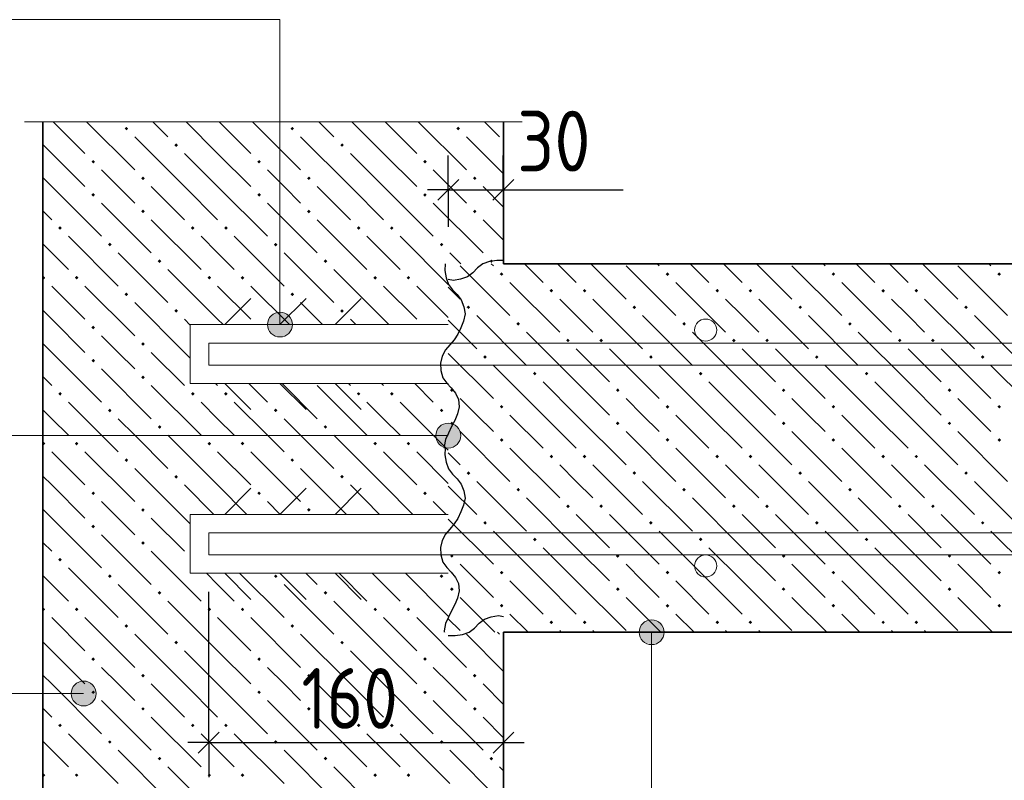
# Model space of a CAD drawing. Header units: millimetres. Extents: x 0 to 21000, y 0 to 14850.
# Tile 3 of 17: x 4376 to 6157, y 2958 to 4335. Entities that reach past the tile are written whole.
import ezdxf

# ---------------------------------------------------------------- set-up
doc = ezdxf.new("R2010")
doc.units = ezdxf.units.MM
for name, color, linetype, lineweight in [('Standard', 7, 'Continuous', 25), ('Лестница', 7, 'Continuous', 25), ('Позиционная метка линия выноска', 7, 'Continuous', 13), ('Примечания', 7, 'Continuous', 13), ('Текст_ общее', 7, 'Continuous', 25)]:
    doc.layers.add(name, color=color, linetype=linetype, lineweight=lineweight)
doc.layers.add('ЖБ Лестница', color=7, linetype='Continuous', lineweight=25, true_color=0xe0e0ff)
doc.layers.add('ЖБ Стена верхний уровень', color=7, linetype='Continuous', lineweight=25, true_color=0x006e00)
doc.layers.add('Размерная выноска', color=7, linetype='Continuous')
doc.styles.add('ISOCPEUR', font='txt')

msp = doc.modelspace()

# ---------------------------------------------------------------- hatches: boundary and pattern name
at = {"layer": 'ЖБ Лестница', "linetype": 'Continuous', "lineweight": 18, "transparency": 33554687}
for points in [[(5244.7, 3874.2), (5248, 3877.5), (5251.2, 3874.2), (5248, 3871)], [(5544.7, 3874.2), (5548, 3877.5), (5551.2, 3874.2), (5548, 3871)], [(5844.7, 3874.2), (5848, 3877.5), (5851.2, 3874.2), (5848, 3871)], [(6144.7, 3874.2), (6148, 3877.5), (6151.2, 3874.2), (6148, 3871)], [(5334.7, 3844.2), (5338, 3847.5), (5341.2, 3844.2), (5338, 3841)], [(5394.7, 3844.2), (5398, 3847.5), (5401.2, 3844.2), (5398, 3841)], [(5634.7, 3844.2), (5638, 3847.5), (5641.2, 3844.2), (5638, 3841)], [(5694.7, 3844.2), (5698, 3847.5), (5701.2, 3844.2), (5698, 3841)], [(5934.7, 3844.2), (5938, 3847.5), (5941.2, 3844.2), (5938, 3841)], [(5994.7, 3844.2), (5998, 3847.5), (6001.2, 3844.2), (5998, 3841)], [(5184.7, 3814.2), (5188, 3817.5), (5191.2, 3814.2), (5188, 3811)], [(5484.7, 3814.2), (5488, 3817.5), (5491.2, 3814.2), (5488, 3811)], [(5784.7, 3814.2), (5788, 3817.5), (5791.2, 3814.2), (5788, 3811)], [(6084.7, 3814.2), (6088, 3817.5), (6091.2, 3814.2), (6088, 3811)], [(5274.7, 3784.2), (5278, 3787.5), (5281.2, 3784.2), (5278, 3781)], [(5574.7, 3784.2), (5578, 3787.5), (5581.2, 3784.2), (5578, 3781)], [(5874.7, 3784.2), (5878, 3787.5), (5881.2, 3784.2), (5878, 3781)], [(5364.7, 3754.2), (5368, 3757.5), (5371.2, 3754.2), (5368, 3751)], [(5424.7, 3754.2), (5428, 3757.5), (5431.2, 3754.2), (5428, 3751)], [(5664.7, 3754.2), (5668, 3757.5), (5671.2, 3754.2), (5668, 3751)], [(5724.7, 3754.2), (5728, 3757.5), (5731.2, 3754.2), (5728, 3751)], [(5964.7, 3754.2), (5968, 3757.5), (5971.2, 3754.2), (5968, 3751)], [(6024.7, 3754.2), (6028, 3757.5), (6031.2, 3754.2), (6028, 3751)], [(5214.7, 3724.2), (5218, 3727.5), (5221.2, 3724.2), (5218, 3721)], [(5514.7, 3724.2), (5518, 3727.5), (5521.2, 3724.2), (5518, 3721)], [(5814.7, 3724.2), (5818, 3727.5), (5821.2, 3724.2), (5818, 3721)], [(6114.7, 3724.2), (6118, 3727.5), (6121.2, 3724.2), (6118, 3721)], [(5304.7, 3694.2), (5308, 3697.5), (5311.2, 3694.2), (5308, 3691)], [(5604.7, 3694.2), (5608, 3697.5), (5611.2, 3694.2), (5608, 3691)], [(5904.7, 3694.2), (5908, 3697.5), (5911.2, 3694.2), (5908, 3691)], [(5154.7, 3664.2), (5158, 3667.5), (5161.2, 3664.2), (5158, 3661)], [(5454.7, 3664.2), (5458, 3667.5), (5461.2, 3664.2), (5458, 3661)], [(5754.7, 3664.2), (5758, 3667.5), (5761.2, 3664.2), (5758, 3661)], [(6054.7, 3664.2), (6058, 3667.5), (6061.2, 3664.2), (6058, 3661)], [(5244.7, 3634.2), (5248, 3637.5), (5251.2, 3634.2), (5248, 3631)], [(5544.7, 3634.2), (5548, 3637.5), (5551.2, 3634.2), (5548, 3631)], [(5844.7, 3634.2), (5848, 3637.5), (5851.2, 3634.2), (5848, 3631)], [(6144.7, 3634.2), (6148, 3637.5), (6151.2, 3634.2), (6148, 3631)], [(5154.7, 3604.2), (5158, 3607.5), (5161.2, 3604.2), (5158, 3601)], [(5454.7, 3604.2), (5458, 3607.5), (5461.2, 3604.2), (5458, 3601)], [(5754.7, 3604.2), (5758, 3607.5), (5761.2, 3604.2), (5758, 3601)], [(6054.7, 3604.2), (6058, 3607.5), (6061.2, 3604.2), (6058, 3601)], [(5244.7, 3574.2), (5248, 3577.5), (5251.2, 3574.2), (5248, 3571)], [(5544.7, 3574.2), (5548, 3577.5), (5551.2, 3574.2), (5548, 3571)], [(5844.7, 3574.2), (5848, 3577.5), (5851.2, 3574.2), (5848, 3571)], [(6144.7, 3574.2), (6148, 3577.5), (6151.2, 3574.2), (6148, 3571)], [(5334.7, 3544.2), (5338, 3547.5), (5341.2, 3544.2), (5338, 3541)], [(5394.7, 3544.2), (5398, 3547.5), (5401.2, 3544.2), (5398, 3541)], [(5634.7, 3544.2), (5638, 3547.5), (5641.2, 3544.2), (5638, 3541)], [(5694.7, 3544.2), (5698, 3547.5), (5701.2, 3544.2), (5698, 3541)], [(5934.7, 3544.2), (5938, 3547.5), (5941.2, 3544.2), (5938, 3541)], [(5994.7, 3544.2), (5998, 3547.5), (6001.2, 3544.2), (5998, 3541)], [(5184.7, 3514.2), (5188, 3517.5), (5191.2, 3514.2), (5188, 3511)], [(5484.7, 3514.2), (5488, 3517.5), (5491.2, 3514.2), (5488, 3511)], [(5784.7, 3514.2), (5788, 3517.5), (5791.2, 3514.2), (5788, 3511)], [(6084.7, 3514.2), (6088, 3517.5), (6091.2, 3514.2), (6088, 3511)], [(5274.7, 3484.2), (5278, 3487.5), (5281.2, 3484.2), (5278, 3481)], [(5574.7, 3484.2), (5578, 3487.5), (5581.2, 3484.2), (5578, 3481)], [(5874.7, 3484.2), (5878, 3487.5), (5881.2, 3484.2), (5878, 3481)], [(5364.7, 3454.2), (5368, 3457.5), (5371.2, 3454.2), (5368, 3451)], [(5424.7, 3454.2), (5428, 3457.5), (5431.2, 3454.2), (5428, 3451)], [(5664.7, 3454.2), (5668, 3457.5), (5671.2, 3454.2), (5668, 3451)], [(5724.7, 3454.2), (5728, 3457.5), (5731.2, 3454.2), (5728, 3451)], [(5964.7, 3454.2), (5968, 3457.5), (5971.2, 3454.2), (5968, 3451)], [(6024.7, 3454.2), (6028, 3457.5), (6031.2, 3454.2), (6028, 3451)], [(5214.7, 3424.2), (5218, 3427.5), (5221.2, 3424.2), (5218, 3421)], [(5514.7, 3424.2), (5518, 3427.5), (5521.2, 3424.2), (5518, 3421)], [(5814.7, 3424.2), (5818, 3427.5), (5821.2, 3424.2), (5818, 3421)], [(6114.7, 3424.2), (6118, 3427.5), (6121.2, 3424.2), (6118, 3421)], [(5304.7, 3394.2), (5308, 3397.5), (5311.2, 3394.2), (5308, 3391)], [(5604.7, 3394.2), (5608, 3397.5), (5611.2, 3394.2), (5608, 3391)], [(5904.7, 3394.2), (5908, 3397.5), (5911.2, 3394.2), (5908, 3391)], [(5154.7, 3364.2), (5158, 3367.5), (5161.2, 3364.2), (5158, 3361)], [(5454.7, 3364.2), (5458, 3367.5), (5461.2, 3364.2), (5458, 3361)], [(5754.7, 3364.2), (5758, 3367.5), (5761.2, 3364.2), (5758, 3361)], [(6054.7, 3364.2), (6058, 3367.5), (6061.2, 3364.2), (6058, 3361)], [(5244.7, 3334.2), (5248, 3337.5), (5251.2, 3334.2), (5248, 3331)], [(5544.7, 3334.2), (5548, 3337.5), (5551.2, 3334.2), (5548, 3331)], [(5844.7, 3334.2), (5848, 3337.5), (5851.2, 3334.2), (5848, 3331)], [(6144.7, 3334.2), (6148, 3337.5), (6151.2, 3334.2), (6148, 3331)], [(5154.7, 3304.2), (5158, 3307.5), (5161.2, 3304.2), (5158, 3301)], [(5454.7, 3304.2), (5458, 3307.5), (5461.2, 3304.2), (5458, 3301)], [(5754.7, 3304.2), (5758, 3307.5), (5761.2, 3304.2), (5758, 3301)], [(6054.7, 3304.2), (6058, 3307.5), (6061.2, 3304.2), (6058, 3301)], [(5244.7, 3274.2), (5248, 3277.5), (5251.2, 3274.2), (5248, 3271)], [(5544.7, 3274.2), (5548, 3277.5), (5551.2, 3274.2), (5548, 3271)], [(5844.7, 3274.2), (5848, 3277.5), (5851.2, 3274.2), (5848, 3271)], [(6144.7, 3274.2), (6148, 3277.5), (6151.2, 3274.2), (6148, 3271)], [(5334.7, 3244.2), (5338, 3247.5), (5341.2, 3244.2), (5338, 3241)], [(5394.7, 3244.2), (5398, 3247.5), (5401.2, 3244.2), (5398, 3241)], [(5634.7, 3244.2), (5638, 3247.5), (5641.2, 3244.2), (5638, 3241)], [(5694.7, 3244.2), (5698, 3247.5), (5701.2, 3244.2), (5698, 3241)], [(5934.7, 3244.2), (5938, 3247.5), (5941.2, 3244.2), (5938, 3241)], [(5994.7, 3244.2), (5998, 3247.5), (6001.2, 3244.2), (5998, 3241)]]:
    msp.add_hatch(color=7, dxfattribs=at).paths.add_polyline_path(points, flags=16)
at = {"layer": 'ЖБ Стена верхний уровень', "linetype": 'Continuous', "lineweight": 18, "transparency": 33554687}
for points in [[(4566.1, 4137.7), (4569.4, 4140.9), (4572.6, 4137.7), (4569.4, 4134.4)], [(4866.1, 4137.7), (4869.4, 4140.9), (4872.6, 4137.7), (4869.4, 4134.4)], [(5166.1, 4137.7), (5169.4, 4140.9), (5172.6, 4137.7), (5169.4, 4134.4)], [(4656.1, 4107.7), (4659.4, 4110.9), (4662.6, 4107.7), (4659.4, 4104.4)], [(4956.1, 4107.7), (4959.4, 4110.9), (4962.6, 4107.7), (4959.4, 4104.4)], [(4506.1, 4077.7), (4509.4, 4080.9), (4512.6, 4077.7), (4509.4, 4074.4)], [(4806.1, 4077.7), (4809.4, 4080.9), (4812.6, 4077.7), (4809.4, 4074.4)], [(5106.1, 4077.7), (5109.4, 4080.9), (5112.6, 4077.7), (5109.4, 4074.4)], [(4596.1, 4047.7), (4599.4, 4050.9), (4602.6, 4047.7), (4599.4, 4044.4)], [(4896.1, 4047.7), (4899.4, 4050.9), (4902.6, 4047.7), (4899.4, 4044.4)], [(5196.1, 4047.7), (5199.4, 4050.9), (5202.6, 4047.7), (5199.4, 4044.4)], [(4506.1, 4017.7), (4509.4, 4020.9), (4512.6, 4017.7), (4509.4, 4014.4)], [(4806.1, 4017.7), (4809.4, 4020.9), (4812.6, 4017.7), (4809.4, 4014.4)], [(5106.1, 4017.7), (5109.4, 4020.9), (5112.6, 4017.7), (5109.4, 4014.4)], [(4596.1, 3987.7), (4599.4, 3990.9), (4602.6, 3987.7), (4599.4, 3984.4)], [(4896.1, 3987.7), (4899.4, 3990.9), (4902.6, 3987.7), (4899.4, 3984.4)], [(5196.1, 3987.7), (5199.4, 3990.9), (5202.6, 3987.7), (5199.4, 3984.4)], [(4446.1, 3957.7), (4449.4, 3960.9), (4452.6, 3957.7), (4449.4, 3954.4)], [(4686.1, 3957.7), (4689.4, 3960.9), (4692.6, 3957.7), (4689.4, 3954.4)], [(4746.1, 3957.7), (4749.4, 3960.9), (4752.6, 3957.7), (4749.4, 3954.4)], [(4986.1, 3957.7), (4989.4, 3960.9), (4992.6, 3957.7), (4989.4, 3954.4)], [(5046.1, 3957.7), (5049.4, 3960.9), (5052.6, 3957.7), (5049.4, 3954.4)], [(4536.1, 3927.7), (4539.4, 3930.9), (4542.6, 3927.7), (4539.4, 3924.4)], [(4836.1, 3927.7), (4839.4, 3930.9), (4842.6, 3927.7), (4839.4, 3924.4)], [(5136.1, 3927.7), (5139.4, 3930.9), (5142.6, 3927.7), (5139.4, 3924.4)], [(4626.1, 3897.7), (4629.4, 3900.9), (4632.6, 3897.7), (4629.4, 3894.4)], [(4926.1, 3897.7), (4929.4, 3900.9), (4932.6, 3897.7), (4929.4, 3894.4)], [(5226.1, 3897.7), (5229.4, 3900.9), (5232.6, 3897.7), (5229.4, 3894.4)], [(4418.2, 3869.8), (4419.4, 3870.9), (4422.6, 3867.7), (4419.4, 3864.4), (4418.2, 3865.6)], [(4476.1, 3867.7), (4479.4, 3870.9), (4482.6, 3867.7), (4479.4, 3864.4)], [(4716.1, 3867.7), (4719.4, 3870.9), (4722.6, 3867.7), (4719.4, 3864.4)], [(4776.1, 3867.7), (4779.4, 3870.9), (4782.6, 3867.7), (4779.4, 3864.4)], [(5016.1, 3867.7), (5019.4, 3870.9), (5022.6, 3867.7), (5019.4, 3864.4)], [(5076.1, 3867.7), (5079.4, 3870.9), (5082.6, 3867.7), (5079.4, 3864.4)], [(4566.1, 3837.7), (4569.4, 3840.9), (4572.6, 3837.7), (4569.4, 3834.4)], [(4866.1, 3837.7), (4869.4, 3840.9), (4872.6, 3837.7), (4869.4, 3834.4)], [(4656.1, 3807.7), (4659.4, 3810.9), (4662.6, 3807.7), (4659.4, 3804.4)], [(4956.1, 3807.7), (4959.4, 3810.9), (4962.6, 3807.7), (4959.4, 3804.4)], [(4506.1, 3777.7), (4509.4, 3780.9), (4512.6, 3777.7), (4509.4, 3774.4)], [(4596.1, 3747.7), (4599.4, 3750.9), (4602.6, 3747.7), (4599.4, 3744.4)], [(4506.1, 3717.7), (4509.4, 3720.9), (4512.6, 3717.7), (4509.4, 3714.4)], [(4596.1, 3687.7), (4599.4, 3690.9), (4602.6, 3687.7), (4599.4, 3684.4)], [(4446.1, 3657.7), (4449.4, 3660.9), (4452.6, 3657.7), (4449.4, 3654.4)], [(4686.1, 3657.7), (4689.4, 3660.9), (4692.6, 3657.7), (4689.4, 3654.4)], [(4746.1, 3657.7), (4749.4, 3660.9), (4752.6, 3657.7), (4749.4, 3654.4)], [(4986.1, 3657.7), (4989.4, 3660.9), (4992.6, 3657.7), (4989.4, 3654.4)], [(5046.1, 3657.7), (5049.4, 3660.9), (5052.6, 3657.7), (5049.4, 3654.4)], [(4536.1, 3627.7), (4539.4, 3630.9), (4542.6, 3627.7), (4539.4, 3624.4)], [(4836.1, 3627.7), (4839.4, 3630.9), (4842.6, 3627.7), (4839.4, 3624.4)], [(5136.1, 3627.7), (5139.4, 3630.9), (5142.6, 3627.7), (5139.4, 3624.4)], [(4626.1, 3597.7), (4629.4, 3600.9), (4632.6, 3597.7), (4629.4, 3594.4)], [(4926.1, 3597.7), (4929.4, 3600.9), (4932.6, 3597.7), (4929.4, 3594.4)], [(4418.2, 3569.8), (4419.4, 3570.9), (4422.6, 3567.7), (4419.4, 3564.4), (4418.2, 3565.6)], [(4476.1, 3567.7), (4479.4, 3570.9), (4482.6, 3567.7), (4479.4, 3564.4)], [(4716.1, 3567.7), (4719.4, 3570.9), (4722.6, 3567.7), (4719.4, 3564.4)], [(4776.1, 3567.7), (4779.4, 3570.9), (4782.6, 3567.7), (4779.4, 3564.4)], [(5016.1, 3567.7), (5019.4, 3570.9), (5022.6, 3567.7), (5019.4, 3564.4)], [(5076.1, 3567.7), (5079.4, 3570.9), (5082.6, 3567.7), (5079.4, 3564.4)], [(4566.1, 3537.7), (4569.4, 3540.9), (4572.6, 3537.7), (4569.4, 3534.4)], [(4866.1, 3537.7), (4869.4, 3540.9), (4872.6, 3537.7), (4869.4, 3534.4)], [(4656.1, 3507.7), (4659.4, 3510.9), (4662.6, 3507.7), (4659.4, 3504.4)], [(4956.1, 3507.7), (4959.4, 3510.9), (4962.6, 3507.7), (4959.4, 3504.4)], [(4506.1, 3477.7), (4509.4, 3480.9), (4512.6, 3477.7), (4509.4, 3474.4)], [(4806.1, 3477.7), (4809.4, 3480.9), (4812.6, 3477.7), (4809.4, 3474.4)], [(5106.1, 3477.7), (5109.4, 3480.9), (5112.6, 3477.7), (5109.4, 3474.4)], [(4596.1, 3447.7), (4599.4, 3450.9), (4602.6, 3447.7), (4599.4, 3444.4)], [(4896.1, 3447.7), (4899.4, 3450.9), (4902.6, 3447.7), (4899.4, 3444.4)], [(4506.1, 3417.7), (4509.4, 3420.9), (4512.6, 3417.7), (4509.4, 3414.4)], [(4596.1, 3387.7), (4599.4, 3390.9), (4602.6, 3387.7), (4599.4, 3384.4)], [(4446.1, 3357.7), (4449.4, 3360.9), (4452.6, 3357.7), (4449.4, 3354.4)], [(4536.1, 3327.7), (4539.4, 3330.9), (4542.6, 3327.7), (4539.4, 3324.4)], [(4836.1, 3327.7), (4839.4, 3330.9), (4842.6, 3327.7), (4839.4, 3324.4)], [(5136.1, 3327.7), (5139.4, 3330.9), (5142.6, 3327.7), (5139.4, 3324.4)], [(4626.1, 3297.7), (4629.4, 3300.9), (4632.6, 3297.7), (4629.4, 3294.4)], [(4926.1, 3297.7), (4929.4, 3300.9), (4932.6, 3297.7), (4929.4, 3294.4)], [(4418.2, 3269.8), (4419.4, 3270.9), (4422.6, 3267.7), (4419.4, 3264.4), (4418.2, 3265.6)], [(4476.1, 3267.7), (4479.4, 3270.9), (4482.6, 3267.7), (4479.4, 3264.4)], [(4716.1, 3267.7), (4719.4, 3270.9), (4722.6, 3267.7), (4719.4, 3264.4)], [(4776.1, 3267.7), (4779.4, 3270.9), (4782.6, 3267.7), (4779.4, 3264.4)], [(5016.1, 3267.7), (5019.4, 3270.9), (5022.6, 3267.7), (5019.4, 3264.4)], [(5076.1, 3267.7), (5079.4, 3270.9), (5082.6, 3267.7), (5079.4, 3264.4)], [(4566.1, 3237.7), (4569.4, 3240.9), (4572.6, 3237.7), (4569.4, 3234.4)], [(4866.1, 3237.7), (4869.4, 3240.9), (4872.6, 3237.7), (4869.4, 3234.4)], [(4656.1, 3207.7), (4659.4, 3210.9), (4662.6, 3207.7), (4659.4, 3204.4)], [(4956.1, 3207.7), (4959.4, 3210.9), (4962.6, 3207.7), (4959.4, 3204.4)], [(4506.1, 3177.7), (4509.4, 3180.9), (4512.6, 3177.7), (4509.4, 3174.4)], [(4806.1, 3177.7), (4809.4, 3180.9), (4812.6, 3177.7), (4809.4, 3174.4)], [(5106.1, 3177.7), (5109.4, 3180.9), (5112.6, 3177.7), (5109.4, 3174.4)], [(4596.1, 3147.7), (4599.4, 3150.9), (4602.6, 3147.7), (4599.4, 3144.4)], [(4896.1, 3147.7), (4899.4, 3150.9), (4902.6, 3147.7), (4899.4, 3144.4)], [(5196.1, 3147.7), (5199.4, 3150.9), (5202.6, 3147.7), (5199.4, 3144.4)], [(4506.1, 3117.7), (4509.4, 3120.9), (4512.6, 3117.7), (4509.4, 3114.4)], [(4806.1, 3117.7), (4809.4, 3120.9), (4812.6, 3117.7), (4809.4, 3114.4)], [(5106.1, 3117.7), (5109.4, 3120.9), (5112.6, 3117.7), (5109.4, 3114.4)], [(4596.1, 3087.7), (4599.4, 3090.9), (4602.6, 3087.7), (4599.4, 3084.4)], [(4896.1, 3087.7), (4899.4, 3090.9), (4902.6, 3087.7), (4899.4, 3084.4)], [(5196.1, 3087.7), (5199.4, 3090.9), (5202.6, 3087.7), (5199.4, 3084.4)], [(4446.1, 3057.7), (4449.4, 3060.9), (4452.6, 3057.7), (4449.4, 3054.4)], [(4686.1, 3057.7), (4689.4, 3060.9), (4692.6, 3057.7), (4689.4, 3054.4)], [(4746.1, 3057.7), (4749.4, 3060.9), (4752.6, 3057.7), (4749.4, 3054.4)], [(4986.1, 3057.7), (4989.4, 3060.9), (4992.6, 3057.7), (4989.4, 3054.4)], [(5046.1, 3057.7), (5049.4, 3060.9), (5052.6, 3057.7), (5049.4, 3054.4)], [(4536.1, 3027.7), (4539.4, 3030.9), (4542.6, 3027.7), (4539.4, 3024.4)], [(4836.1, 3027.7), (4839.4, 3030.9), (4842.6, 3027.7), (4839.4, 3024.4)], [(5136.1, 3027.7), (5139.4, 3030.9), (5142.6, 3027.7), (5139.4, 3024.4)], [(4626.1, 2997.7), (4629.4, 3000.9), (4632.6, 2997.7), (4629.4, 2994.4)], [(4926.1, 2997.7), (4929.4, 3000.9), (4932.6, 2997.7), (4929.4, 2994.4)], [(5226.1, 2997.7), (5229.4, 3000.9), (5232.6, 2997.7), (5229.4, 2994.4)], [(4418.2, 2969.8), (4419.4, 2970.9), (4422.6, 2967.7), (4419.4, 2964.4), (4418.2, 2965.6)], [(4476.1, 2967.7), (4479.4, 2970.9), (4482.6, 2967.7), (4479.4, 2964.4)], [(4716.1, 2967.7), (4719.4, 2970.9), (4722.6, 2967.7), (4719.4, 2964.4)], [(4776.1, 2967.7), (4779.4, 2970.9), (4782.6, 2967.7), (4779.4, 2964.4)], [(5016.1, 2967.7), (5019.4, 2970.9), (5022.6, 2967.7), (5019.4, 2964.4)], [(5076.1, 2967.7), (5079.4, 2970.9), (5082.6, 2967.7), (5079.4, 2964.4)]]:
    msp.add_hatch(color=7, dxfattribs=at).paths.add_polyline_path(points, flags=16)
at = {"layer": 'Позиционная метка линия выноска', "linetype": 'Continuous', "lineweight": 13, "transparency": 33554687}
for points in [[(5132.2, 3593.3), (5140.3, 3562.7), (5140.3, 3601.4)], [(5140.3, 3601.4), (5151.5, 3559.6), (5151.5, 3604.6)], [(5140.3, 3601.4), (5140.3, 3562.7), (5151.5, 3559.6)], [(5151.5, 3604.6), (5151.5, 3559.6), (5162.8, 3562.7)], [(5151.5, 3604.6), (5162.8, 3562.7), (5162.8, 3601.4)], [(5162.8, 3601.4), (5162.8, 3562.7), (5170.9, 3570.8)], [(5162.8, 3601.4), (5170.9, 3570.8), (5170.9, 3593.3)], [(5132.2, 3570.8), (5132.2, 3593.3), (5129, 3582.1)], [(5132.2, 3593.3), (5132.2, 3570.8), (5140.3, 3562.7)], [(5170.9, 3593.3), (5170.9, 3570.8), (5174, 3582.1)], [(4472.6, 3126.7), (4480.7, 3096.1), (4480.7, 3134.8)], [(4480.7, 3134.8), (4492, 3092.9), (4492, 3137.9)], [(4480.7, 3134.8), (4480.7, 3096.1), (4492, 3092.9)], [(4492, 3137.9), (4492, 3092.9), (4503.2, 3096.1)], [(4492, 3137.9), (4503.2, 3096.1), (4503.2, 3134.8)], [(4503.2, 3134.8), (4503.2, 3096.1), (4511.3, 3104.2)], [(4503.2, 3134.8), (4511.3, 3104.2), (4511.3, 3126.7)], [(4472.6, 3104.2), (4472.6, 3126.7), (4469.5, 3115.4)], [(4472.6, 3126.7), (4472.6, 3104.2), (4480.7, 3096.1)], [(4511.3, 3126.7), (4511.3, 3104.2), (4514.5, 3115.4)]]:
    msp.add_hatch(color=7, dxfattribs=at).paths.add_polyline_path(points)
at = {"layer": 'Текст_ общее', "linetype": 'Continuous', "lineweight": 13, "transparency": 33554687}
for points in [[(4824.6, 3783), (4869.6, 3783), (4866.4, 3794.2)], [(4824.6, 3783), (4866.4, 3794.2), (4827.7, 3794.2)], [(4827.7, 3794.2), (4866.4, 3794.2), (4858.3, 3802.3)], [(4827.7, 3794.2), (4858.3, 3802.3), (4835.8, 3802.3)], [(4835.8, 3802.3), (4858.3, 3802.3), (4847.1, 3805.5)], [(4827.7, 3771.7), (4869.6, 3783), (4824.6, 3783)], [(4827.7, 3771.7), (4866.4, 3771.7), (4869.6, 3783)], [(4835.8, 3763.6), (4866.4, 3771.7), (4827.7, 3771.7)], [(4835.8, 3763.6), (4858.3, 3763.6), (4866.4, 3771.7)], [(4858.3, 3763.6), (4835.8, 3763.6), (4847.1, 3760.5)], [(5530.5, 3245.6), (5508, 3245.6), (5499.9, 3237.5)], [(5530.5, 3245.6), (5499.9, 3237.5), (5538.6, 3237.5)], [(5508, 3245.6), (5530.5, 3245.6), (5519.2, 3248.8)], [(5538.6, 3237.5), (5499.9, 3237.5), (5496.7, 3226.3)], [(5538.6, 3237.5), (5496.7, 3226.3), (5541.7, 3226.3)], [(5541.7, 3226.3), (5496.7, 3226.3), (5499.9, 3215)], [(5541.7, 3226.3), (5499.9, 3215), (5538.6, 3215)], [(5538.6, 3215), (5499.9, 3215), (5508, 3206.9)], [(5538.6, 3215), (5508, 3206.9), (5530.5, 3206.9)], [(5530.5, 3206.9), (5508, 3206.9), (5519.2, 3203.8)]]:
    msp.add_hatch(color=7, dxfattribs=at).paths.add_polyline_path(points)

# ---------------------------------------------------------------- linework, layer by layer
at = {"layer": 'Standard', "color": 7, "linetype": 'Continuous', "lineweight": -3, "transparency": 33554687}
for p, q in [((5151.5, 4026.5), (5151.5, 4089)), ((5251, 4026.5), (5251, 4089)), ((5151.5, 4026.5), (5114, 4026.5)), ((5151.5, 4026.5), (5151.5, 3964)), ((5151.5, 4026.5), (5151.5, 3959.6)), ((5151.5, 4026.5), (5251, 4026.5)), ((5251, 4026.5), (5251, 3964)), ((5251, 4026.5), (5251, 3959.6)), ((5251, 4026.5), (5288.5, 4026.5)), ((4718.2, 3026.5), (4718.2, 3299.6)), ((4718.2, 3026.5), (4718.2, 3089)), ((5251.5, 3026.5), (5251.5, 3089)), ((4718.2, 3026.5), (4680.7, 3026.5)), ((4718.2, 3026.5), (4718.2, 2964)), ((4718.2, 3026.5), (5251.5, 3026.5)), ((5251.5, 3026.5), (5251.5, 2964)), ((5251.5, 3026.5), (5251.5, 3026.5)), ((5251.5, 3026.5), (5289, 3026.5))]:
    msp.add_line(p, q, dxfattribs=at)
at = {"layer": 'Standard', "color": 7, "linetype": 'Continuous', "lineweight": 25, "transparency": 33554687}
for p, q in [((5132.8, 4007.8), (5170.3, 4045.3)), ((5232.3, 4007.8), (5269.8, 4045.3)), ((4699.4, 3007.7), (4736.9, 3045.2)), ((5232.8, 3007.7), (5270.3, 3045.2))]:
    msp.add_line(p, q, dxfattribs=at)
at = {"layer": 'Standard', "color": 7, "linetype": 'Continuous', "lineweight": 13, "transparency": 33554687}
for p, q in [((4747.1, 3783), (4794.2, 3830.1)), ((4847.1, 3783), (4894.2, 3830.1)), ((4947.1, 3783), (4994.2, 3830.1)), ((4747.1, 3676.3), (4794.2, 3629.2)), ((4847.1, 3676.3), (4894.2, 3629.2)), ((4947.1, 3676.3), (4994.2, 3629.2)), ((4747.1, 3439.6), (4794.2, 3486.8)), ((4847.1, 3439.6), (4894.2, 3486.8)), ((4947.1, 3439.6), (4994.2, 3486.8)), ((4747.1, 3333), (4794.2, 3285.8)), ((4847.1, 3333), (4894.2, 3285.8)), ((4947.1, 3333), (4994.2, 3285.8))]:
    msp.add_line(p, q, dxfattribs=at)
for points in [[(5151.5, 3783), (4684.9, 3783), (4684.9, 3676.3), (5151.5, 3676.3)], [(4718.2, 3709.6), (7093.3, 3709.6), (7093.3, 3749.6), (4718.2, 3749.6), (4718.2, 3709.6)], [(5151.5, 3439.6), (4684.9, 3439.6), (4684.9, 3333), (5151.5, 3333)], [(4718.2, 3366.3), (7093.3, 3366.3), (7093.3, 3406.3), (4718.2, 3406.3), (4718.2, 3366.3)]]:
    msp.add_lwpolyline(points, dxfattribs=at)
at = {"layer": 'Standard', "color": 7, "linetype": 'Continuous', "lineweight": 18, "transparency": 33554687}
for centre in [(5616.9, 3773), (5616.9, 3346.3)]:
    msp.add_circle(centre, 20, dxfattribs=at)
at = {"layer": 'ЖБ Лестница', "color": 9, "linetype": 'Continuous', "lineweight": 18, "true_color": 0xc7c7c7, "transparency": 33554687}
for p, q in [((5173, 3889.2), (5263, 3799.2)), ((5233, 3889.2), (5229.2, 3893)), ((5289.2, 3893), (5323, 3859.2)), ((5349.2, 3893), (5383, 3859.2)), ((5409.2, 3893), (5473, 3829.2)), ((5473, 3889.2), (5563, 3799.2)), ((5533, 3889.2), (5529.2, 3893)), ((5589.2, 3893), (5623, 3859.2)), ((5649.2, 3893), (5683, 3859.2)), ((5709.2, 3893), (5773, 3829.2)), ((5773, 3889.2), (5863, 3799.2)), ((5833, 3889.2), (5829.2, 3893)), ((5889.2, 3893), (5923, 3859.2)), ((5949.2, 3893), (5983, 3859.2)), ((6009.2, 3893), (6073, 3829.2)), ((6073, 3889.2), (6163, 3799.2)), ((6133, 3889.2), (6129.2, 3893)), ((5151.5, 3850.7), (5173, 3829.2)), ((5263, 3859.2), (5353, 3769.2)), ((5563, 3859.2), (5653, 3769.2)), ((5863, 3859.2), (5953, 3769.2)), ((5383, 3799.2), (5353, 3829.2)), ((5413, 3829.2), (5503, 3739.2)), ((5683, 3799.2), (5653, 3829.2)), ((5713, 3829.2), (5803, 3739.2)), ((5983, 3799.2), (5953, 3829.2)), ((6013, 3829.2), (6103, 3739.2)), ((5203, 3799.2), (5293, 3709.2)), ((5413, 3769.2), (5383, 3799.2)), ((5503, 3799.2), (5593, 3709.2)), ((5713, 3769.2), (5683, 3799.2)), ((5803, 3799.2), (5893, 3709.2)), ((6013, 3769.2), (5983, 3799.2)), ((6103, 3799.2), (6193, 3709.2)), ((5151.5, 3790.7), (5203, 3739.2)), ((5383, 3679.2), (5293, 3769.2)), ((5683, 3679.2), (5593, 3769.2)), ((5983, 3679.2), (5893, 3769.2)), ((5151.5, 3730.7), (5233, 3649.2)), ((5383, 3739.2), (5443, 3679.2)), ((5443, 3739.2), (5533, 3649.2)), ((5683, 3739.2), (5743, 3679.2)), ((5743, 3739.2), (5833, 3649.2)), ((5983, 3739.2), (6043, 3679.2)), ((6043, 3739.2), (6133, 3649.2)), ((5323, 3619.2), (5233, 3709.2)), ((5623, 3619.2), (5533, 3709.2)), ((5923, 3619.2), (5833, 3709.2)), ((6223, 3619.2), (6133, 3709.2)), ((5323, 3679.2), (5383, 3619.2)), ((5383, 3679.2), (5443, 3619.2)), ((5623, 3679.2), (5683, 3619.2)), ((5683, 3679.2), (5743, 3619.2)), ((5923, 3679.2), (5983, 3619.2)), ((5983, 3679.2), (6043, 3619.2)), ((5203, 3619.2), (5173, 3649.2)), ((5503, 3619.2), (5473, 3649.2)), ((5803, 3619.2), (5773, 3649.2)), ((6103, 3619.2), (6073, 3649.2)), ((5233, 3589.2), (5203, 3619.2)), ((5263, 3619.2), (5323, 3559.2)), ((5323, 3619.2), (5383, 3559.2)), ((5383, 3619.2), (5473, 3529.2)), ((5533, 3589.2), (5503, 3619.2)), ((5563, 3619.2), (5623, 3559.2)), ((5623, 3619.2), (5683, 3559.2)), ((5683, 3619.2), (5773, 3529.2)), ((5833, 3589.2), (5803, 3619.2)), ((5863, 3619.2), (5923, 3559.2)), ((5923, 3619.2), (5983, 3559.2)), ((5983, 3619.2), (6073, 3529.2)), ((6133, 3589.2), (6103, 3619.2)), ((5173, 3589.2), (5263, 3499.2)), ((5473, 3589.2), (5563, 3499.2)), ((5773, 3589.2), (5863, 3499.2)), ((6073, 3589.2), (6163, 3499.2)), ((5151.5, 3550.7), (5173, 3529.2)), ((5263, 3559.2), (5353, 3469.2)), ((5563, 3559.2), (5653, 3469.2)), ((5863, 3559.2), (5953, 3469.2)), ((5383, 3499.2), (5353, 3529.2)), ((5413, 3529.2), (5503, 3439.2)), ((5683, 3499.2), (5653, 3529.2)), ((5713, 3529.2), (5803, 3439.2)), ((5983, 3499.2), (5953, 3529.2)), ((6013, 3529.2), (6103, 3439.2)), ((5151.5, 3490.7), (5203, 3439.2)), ((5203, 3499.2), (5293, 3409.2)), ((5413, 3469.2), (5383, 3499.2)), ((5503, 3499.2), (5593, 3409.2)), ((5713, 3469.2), (5683, 3499.2)), ((5803, 3499.2), (5893, 3409.2)), ((6013, 3469.2), (5983, 3499.2)), ((6103, 3499.2), (6193, 3409.2)), ((5383, 3379.2), (5293, 3469.2)), ((5683, 3379.2), (5593, 3469.2)), ((5983, 3379.2), (5893, 3469.2)), ((5383, 3439.2), (5443, 3379.2)), ((5443, 3439.2), (5533, 3349.2)), ((5683, 3439.2), (5743, 3379.2)), ((5743, 3439.2), (5833, 3349.2)), ((5983, 3439.2), (6043, 3379.2)), ((6043, 3439.2), (6133, 3349.2)), ((5151.5, 3430.7), (5233, 3349.2)), ((5323, 3319.2), (5233, 3409.2)), ((5623, 3319.2), (5533, 3409.2)), ((5923, 3319.2), (5833, 3409.2)), ((6223, 3319.2), (6133, 3409.2)), ((5323, 3379.2), (5383, 3319.2)), ((5383, 3379.2), (5443, 3319.2)), ((5623, 3379.2), (5683, 3319.2)), ((5683, 3379.2), (5743, 3319.2)), ((5923, 3379.2), (5983, 3319.2)), ((5983, 3379.2), (6043, 3319.2)), ((5203, 3319.2), (5173, 3349.2)), ((5503, 3319.2), (5473, 3349.2)), ((5803, 3319.2), (5773, 3349.2)), ((6103, 3319.2), (6073, 3349.2)), ((5233, 3289.2), (5203, 3319.2)), ((5263, 3319.2), (5323, 3259.2)), ((5323, 3319.2), (5383, 3259.2)), ((5383, 3319.2), (5473, 3229.2)), ((5533, 3289.2), (5503, 3319.2)), ((5563, 3319.2), (5623, 3259.2)), ((5623, 3319.2), (5683, 3259.2)), ((5683, 3319.2), (5773, 3229.2)), ((5833, 3289.2), (5803, 3319.2)), ((5863, 3319.2), (5923, 3259.2)), ((5923, 3319.2), (5983, 3259.2)), ((5983, 3319.2), (6073, 3229.2)), ((6133, 3289.2), (6103, 3319.2)), ((5173, 3289.2), (5235.9, 3226.3)), ((5473, 3289.2), (5535.9, 3226.3)), ((5773, 3289.2), (5835.9, 3226.3)), ((6073, 3289.2), (6135.9, 3226.3)), ((5263, 3259.2), (5295.9, 3226.3)), ((5563, 3259.2), (5595.9, 3226.3)), ((5863, 3259.2), (5895.9, 3226.3)), ((5151.5, 3250.7), (5173, 3229.2)), ((5355.9, 3226.3), (5353, 3229.2)), ((5413, 3229.2), (5415.9, 3226.3)), ((5655.9, 3226.3), (5653, 3229.2)), ((5713, 3229.2), (5715.9, 3226.3)), ((5955.9, 3226.3), (5953, 3229.2)), ((6013, 3229.2), (6015.9, 3226.3))]:
    msp.add_line(p, q, dxfattribs=at)
at = {"layer": 'ЖБ Лестница', "color": 7, "linetype": 'Continuous', "lineweight": 35, "transparency": 33554687}
for p, q in [((7093.3, 3893), (5251.5, 3893)), ((5251.5, 3226.3), (7093.3, 3226.3))]:
    msp.add_line(p, q, dxfattribs=at)
at = {"layer": 'ЖБ Стена верхний уровень', "color": 7, "linetype": 'Continuous', "lineweight": 35, "transparency": 33554687}
for p, q in [((4418.2, 4149.8), (4418.2, 2453)), ((5251.5, 3893), (5251.5, 4149.8)), ((5251.5, 2453), (5251.5, 3226.3))]:
    msp.add_line(p, q, dxfattribs=at)
at = {"layer": 'ЖБ Стена верхний уровень', "color": 251, "linetype": 'Continuous', "lineweight": 18, "true_color": 0x575757, "transparency": 33554687}
for p, q in [((4437.2, 4149.8), (4494.4, 4092.7)), ((4497.2, 4149.8), (4584.4, 4062.7)), ((4617.2, 4149.8), (4644.4, 4122.7)), ((4734.4, 4092.7), (4677.2, 4149.8)), ((4737.2, 4149.8), (4794.4, 4092.7)), ((4797.2, 4149.8), (4884.4, 4062.7)), ((4917.2, 4149.8), (4944.4, 4122.7)), ((5034.4, 4092.7), (4977.2, 4149.8)), ((5037.2, 4149.8), (5094.4, 4092.7)), ((5097.2, 4149.8), (5184.4, 4062.7)), ((5217.2, 4149.8), (5244.4, 4122.7)), ((4674.4, 4032.7), (4584.4, 4122.7)), ((4974.4, 4032.7), (4884.4, 4122.7)), ((5251.5, 4055.5), (5184.4, 4122.7)), ((4434.4, 4092.7), (4418.2, 4108.9)), ((4434.4, 4092.7), (4494.4, 4032.7)), ((4674.4, 4092.7), (4734.4, 4032.7)), ((4734.4, 4092.7), (4794.4, 4032.7)), ((4974.4, 4092.7), (5034.4, 4032.7)), ((5034.4, 4092.7), (5094.4, 4032.7)), ((4554.4, 4032.7), (4524.4, 4062.7)), ((4854.4, 4032.7), (4824.4, 4062.7)), ((5154.4, 4032.7), (5124.4, 4062.7)), ((4418.2, 4048.9), (4434.4, 4032.7)), ((4434.4, 4032.7), (4524.4, 3942.7)), ((4584.4, 4002.7), (4554.4, 4032.7)), ((4614.4, 4032.7), (4674.4, 3972.7)), ((4674.4, 4032.7), (4734.4, 3972.7)), ((4734.4, 4032.7), (4824.4, 3942.7)), ((4884.4, 4002.7), (4854.4, 4032.7)), ((4914.4, 4032.7), (4974.4, 3972.7)), ((4974.4, 4032.7), (5034.4, 3972.7)), ((5034.4, 4032.7), (5124.4, 3942.7)), ((5184.4, 4002.7), (5154.4, 4032.7)), ((5214.4, 4032.7), (5251.5, 3995.5)), ((4418.2, 3988.9), (4434.4, 3972.7)), ((4524.4, 4002.7), (4614.4, 3912.7)), ((4824.4, 4002.7), (4914.4, 3912.7)), ((5124.4, 4002.7), (5214.4, 3912.7)), ((4614.4, 3972.7), (4704.4, 3882.7)), ((4914.4, 3972.7), (5004.4, 3882.7)), ((5214.4, 3972.7), (5251.5, 3935.5)), ((4464.4, 3942.7), (4554.4, 3852.7)), ((4734.4, 3912.7), (4704.4, 3942.7)), ((4764.4, 3942.7), (4854.4, 3852.7)), ((5034.4, 3912.7), (5004.4, 3942.7)), ((5064.4, 3942.7), (5151.5, 3855.5)), ((4434.4, 3912.7), (4418.2, 3928.9)), ((4464.4, 3882.7), (4434.4, 3912.7)), ((4554.4, 3912.7), (4644.4, 3822.7)), ((4764.4, 3882.7), (4734.4, 3912.7)), ((4854.4, 3912.7), (4944.4, 3822.7)), ((5064.4, 3882.7), (5034.4, 3912.7)), ((5154.4, 3912.7), (5174.1, 3893)), ((4734.4, 3792.7), (4644.4, 3882.7)), ((5034.4, 3792.7), (4944.4, 3882.7)), ((4434.4, 3852.7), (4494.4, 3792.7)), ((4494.4, 3852.7), (4584.4, 3762.7)), ((4734.4, 3852.7), (4794.4, 3792.7)), ((4794.4, 3852.7), (4864.1, 3783)), ((5034.4, 3852.7), (5094.4, 3792.7)), ((5094.4, 3852.7), (5151.5, 3795.5)), ((4674.4, 3732.7), (4584.4, 3822.7)), ((4924.1, 3783), (4884.4, 3822.7)), ((4434.4, 3792.7), (4418.2, 3808.9)), ((4434.4, 3792.7), (4494.4, 3732.7)), ((4674.4, 3792.7), (4684.9, 3782.2)), ((4734.4, 3792.7), (4744.1, 3783)), ((4974.4, 3792.7), (4984.1, 3783)), ((5034.4, 3792.7), (5044.1, 3783)), ((4554.4, 3732.7), (4524.4, 3762.7)), ((4418.2, 3748.9), (4434.4, 3732.7)), ((4434.4, 3732.7), (4524.4, 3642.7)), ((4584.4, 3702.7), (4554.4, 3732.7)), ((4614.4, 3732.7), (4674.4, 3672.7)), ((4674.4, 3732.7), (4684.9, 3722.2)), ((4418.2, 3688.9), (4434.4, 3672.7)), ((4524.4, 3702.7), (4614.4, 3612.7)), ((4614.4, 3672.7), (4704.4, 3582.7)), ((4730.8, 3676.3), (4734.4, 3672.7)), ((4790.8, 3676.3), (4824.4, 3642.7)), ((4850.8, 3676.3), (4914.4, 3612.7)), ((4914.4, 3672.7), (5004.4, 3582.7)), ((4970.8, 3676.3), (4974.4, 3672.7)), ((5030.8, 3676.3), (5034.4, 3672.7)), ((5090.8, 3676.3), (5124.4, 3642.7)), ((5150.8, 3676.3), (5151.5, 3675.5)), ((4464.4, 3642.7), (4525, 3582.1)), ((4734.4, 3612.7), (4704.4, 3642.7)), ((4764.4, 3642.7), (4825, 3582.1)), ((5034.4, 3612.7), (5004.4, 3642.7)), ((5064.4, 3642.7), (5125, 3582.1)), ((4434.4, 3612.7), (4418.2, 3628.9)), ((4464.4, 3582.7), (4434.4, 3612.7)), ((4554.4, 3612.7), (4585, 3582.1)), ((4764.4, 3582.7), (4734.4, 3612.7)), ((4854.4, 3612.7), (4885, 3582.1)), ((5064.4, 3582.7), (5034.4, 3612.7)), ((4525, 3582.1), (4554.4, 3552.7)), ((4585, 3582.1), (4644.4, 3522.7)), ((4645, 3582.1), (4644.4, 3582.7)), ((4734.4, 3492.7), (4645, 3582.1)), ((4825, 3582.1), (4854.4, 3552.7)), ((4885, 3582.1), (4944.4, 3522.7)), ((4945, 3582.1), (4944.4, 3582.7)), ((5034.4, 3492.7), (4945, 3582.1)), ((5125, 3582.1), (5151.5, 3555.5)), ((4434.4, 3552.7), (4494.4, 3492.7)), ((4494.4, 3552.7), (4584.4, 3462.7)), ((4734.4, 3552.7), (4794.4, 3492.7)), ((4794.4, 3552.7), (4884.4, 3462.7)), ((5034.4, 3552.7), (5094.4, 3492.7)), ((5094.4, 3552.7), (5151.5, 3495.5)), ((4434.4, 3492.7), (4418.2, 3508.9)), ((4674.4, 3432.7), (4584.4, 3522.7)), ((4967.4, 3439.6), (4884.4, 3522.7)), ((4434.4, 3492.7), (4494.4, 3432.7)), ((4674.4, 3492.7), (4727.4, 3439.6)), ((4734.4, 3492.7), (4787.4, 3439.6)), ((4974.4, 3492.7), (5027.4, 3439.6)), ((5034.4, 3492.7), (5087.4, 3439.6)), ((4554.4, 3432.7), (4524.4, 3462.7)), ((4847.4, 3439.6), (4824.4, 3462.7)), ((5147.4, 3439.6), (5124.4, 3462.7)), ((4418.2, 3448.9), (4434.4, 3432.7)), ((4434.4, 3432.7), (4524.4, 3342.7)), ((4584.4, 3402.7), (4554.4, 3432.7)), ((4614.4, 3432.7), (4674.4, 3372.7)), ((4674.4, 3432.7), (4684.9, 3422.2)), ((4524.4, 3402.7), (4614.4, 3312.7)), ((4418.2, 3388.9), (4434.4, 3372.7)), ((4614.4, 3372.7), (4704.4, 3282.7)), ((4464.4, 3342.7), (4554.4, 3252.7)), ((4734.4, 3312.7), (4714.1, 3333)), ((4774.1, 3333), (4854.4, 3252.7)), ((4894.1, 3333), (4914.4, 3312.7)), ((4954.1, 3333), (5004.4, 3282.7)), ((5034.4, 3312.7), (5014.1, 3333)), ((5074.1, 3333), (5151.5, 3255.5)), ((4434.4, 3312.7), (4418.2, 3328.9)), ((4464.4, 3282.7), (4434.4, 3312.7)), ((4554.4, 3312.7), (4644.4, 3222.7)), ((4764.4, 3282.7), (4734.4, 3312.7)), ((4854.4, 3312.7), (4944.4, 3222.7)), ((5064.4, 3282.7), (5034.4, 3312.7)), ((4734.4, 3192.7), (4644.4, 3282.7)), ((5034.4, 3192.7), (4944.4, 3282.7)), ((4434.4, 3252.7), (4494.4, 3192.7)), ((4494.4, 3252.7), (4584.4, 3162.7)), ((4734.4, 3252.7), (4794.4, 3192.7)), ((4794.4, 3252.7), (4884.4, 3162.7)), ((5034.4, 3252.7), (5094.4, 3192.7)), ((5094.4, 3252.7), (5184.4, 3162.7)), ((5240.8, 3226.3), (5244.4, 3222.7)), ((4434.4, 3192.7), (4418.2, 3208.9)), ((4674.4, 3132.7), (4584.4, 3222.7)), ((4974.4, 3132.7), (4884.4, 3222.7)), ((5251.5, 3155.5), (5184.4, 3222.7)), ((4434.4, 3192.7), (4494.4, 3132.7)), ((4674.4, 3192.7), (4734.4, 3132.7)), ((4734.4, 3192.7), (4794.4, 3132.7)), ((4974.4, 3192.7), (5034.4, 3132.7)), ((5034.4, 3192.7), (5094.4, 3132.7)), ((4554.4, 3132.7), (4524.4, 3162.7)), ((4854.4, 3132.7), (4824.4, 3162.7)), ((5154.4, 3132.7), (5124.4, 3162.7)), ((4418.2, 3148.9), (4434.4, 3132.7)), ((4434.4, 3132.7), (4524.4, 3042.7)), ((4584.4, 3102.7), (4554.4, 3132.7)), ((4614.4, 3132.7), (4674.4, 3072.7)), ((4674.4, 3132.7), (4734.4, 3072.7)), ((4734.4, 3132.7), (4824.4, 3042.7)), ((4884.4, 3102.7), (4854.4, 3132.7)), ((4914.4, 3132.7), (4974.4, 3072.7)), ((4974.4, 3132.7), (5034.4, 3072.7)), ((5034.4, 3132.7), (5124.4, 3042.7)), ((5184.4, 3102.7), (5154.4, 3132.7)), ((5214.4, 3132.7), (5251.5, 3095.5)), ((4524.4, 3102.7), (4614.4, 3012.7)), ((4824.4, 3102.7), (4914.4, 3012.7)), ((5124.4, 3102.7), (5214.4, 3012.7)), ((4418.2, 3088.9), (4434.4, 3072.7)), ((4614.4, 3072.7), (4704.4, 2982.7)), ((4914.4, 3072.7), (5004.4, 2982.7)), ((5214.4, 3072.7), (5251.5, 3035.5)), ((4434.4, 3012.7), (4418.2, 3028.9)), ((4464.4, 3042.7), (4554.4, 2952.7)), ((4734.4, 3012.7), (4704.4, 3042.7)), ((4764.4, 3042.7), (4854.4, 2952.7)), ((5034.4, 3012.7), (5004.4, 3042.7)), ((5064.4, 3042.7), (5154.4, 2952.7)), ((4464.4, 2982.7), (4434.4, 3012.7)), ((4554.4, 3012.7), (4644.4, 2922.7)), ((4764.4, 2982.7), (4734.4, 3012.7)), ((4854.4, 3012.7), (4944.4, 2922.7)), ((5064.4, 2982.7), (5034.4, 3012.7)), ((5154.4, 3012.7), (5244.4, 2922.7)), ((4734.4, 2892.7), (4644.4, 2982.7)), ((5034.4, 2892.7), (4944.4, 2982.7)), ((5251.5, 2975.5), (5244.4, 2982.7))]:
    msp.add_line(p, q, dxfattribs=at)
at = {"layer": 'Лестница', "color": 7, "linetype": 'Continuous', "lineweight": 25, "transparency": 33554687}
for p, q in [((7093.3, 3893), (5251.5, 3893)), ((5251.5, 3226.3), (7093.3, 3226.3))]:
    msp.add_line(p, q, dxfattribs=at)
at = {"layer": 'Позиционная метка линия выноска', "color": 7, "linetype": 'Continuous', "lineweight": 13, "transparency": 33554687}
for p, q in [((5151.5, 3604.6), (5151.5, 3604.6)), ((3595, 3582.1), (5151.5, 3582.1)), ((5129, 3582.1), (5129, 3582.1)), ((5174, 3582.1), (5174, 3582.1)), ((5151.5, 3559.6), (5151.5, 3559.6)), ((4492, 3137.9), (4492, 3137.9)), ((3595, 3115.4), (4492, 3115.4)), ((4469.5, 3115.4), (4469.5, 3115.4)), ((4514.5, 3115.4), (4514.5, 3115.4)), ((4492, 3092.9), (4492, 3092.9))]:
    msp.add_line(p, q, dxfattribs=at)
for centre in [(5151.5, 3582.1), (4492, 3115.4)]:
    msp.add_circle(centre, 22.5, dxfattribs=at)
at = {"layer": 'Примечания', "color": 7, "linetype": 'Continuous', "lineweight": 25, "transparency": 33554687}
msp.add_line((5145.7, 3226.3), (5145.7, 3226.3), dxfattribs=at)
for points in [[(5145.7, 3893), (5145.5, 3880.6), (5147.4, 3867.3), (5151.8, 3855.3), (5159.1, 3845.6), (5167.8, 3837.3), (5175, 3827.6), (5179.4, 3815.3), (5182, 3802.3), (5179.1, 3789.3), (5174.4, 3777.3), (5169, 3765.6), (5161.9, 3755.6), (5154.2, 3746.3), (5146.6, 3737), (5140.6, 3725.6), (5137.4, 3713), (5137.9, 3699.6), (5141.4, 3686.6), (5148.6, 3677), (5156.9, 3668.3), (5164.5, 3659), (5170.2, 3647.6), (5171.4, 3634.3), (5168.2, 3621.3), (5163.2, 3609.6), (5157.5, 3598.3), (5152, 3586.6), (5146.6, 3575.3), (5144.1, 3562.3), (5143.8, 3559.6)], [(5251.5, 3898.8), (5239.2, 3899), (5225.9, 3897), (5213.9, 3892.6), (5204.2, 3885.4), (5195.9, 3876.7), (5186.2, 3869.4), (5173.9, 3865), (5160.9, 3862.5), (5151.5, 3864.5)], [(5145.7, 3559.6), (5145.5, 3547.3), (5147.4, 3534), (5151.8, 3522), (5159.1, 3512.3), (5167.8, 3504), (5175, 3494.3), (5179.4, 3482), (5182, 3469), (5179.1, 3456), (5174.4, 3444), (5169, 3432.3), (5161.9, 3422.3), (5154.2, 3413), (5146.6, 3403.6), (5140.6, 3392.3), (5137.4, 3379.6), (5137.9, 3366.3), (5141.4, 3353.3), (5148.6, 3343.6), (5156.9, 3335), (5164.5, 3325.6), (5170.2, 3314.3), (5171.4, 3301), (5168.2, 3288), (5163.2, 3276.3), (5157.5, 3265), (5152, 3253.3), (5146.6, 3242), (5144.1, 3229), (5143.8, 3226.3)], [(5151.5, 3220.4), (5163.9, 3220.3), (5177.2, 3222.2), (5189.2, 3226.6), (5198.9, 3233.9), (5207.2, 3242.5), (5216.9, 3249.8), (5229.2, 3254.2), (5242.2, 3256.8), (5251.5, 3254.7)]]:
    msp.add_lwpolyline(points, dxfattribs=at)
at = {"layer": 'Размерная выноска', "color": 7, "linetype": 'Continuous', "lineweight": 13, "transparency": 33554687}
msp.add_line((4384.9, 4149.8), (5284.9, 4149.8), dxfattribs=at)
at = {"layer": 'Размерная выноска', "color": 7, "linetype": 'Continuous', "lineweight": -3, "transparency": 33554687}
msp.add_line((5251, 4026.5), (5467.7, 4026.5), dxfattribs=at)
at = {"layer": 'Текст_ общее', "color": 7, "linetype": 'Continuous', "lineweight": 13, "transparency": 33554687}
for p, q in [((4847.1, 3805.5), (4847.1, 3805.5)), ((4824.6, 3783), (4824.6, 3783)), ((4869.6, 3783), (4869.6, 3783)), ((4847.1, 3760.5), (4847.1, 3760.5)), ((5519.2, 3248.8), (5519.2, 3248.8)), ((5496.7, 3226.3), (5496.7, 3226.3)), ((5541.7, 3226.3), (5541.7, 3226.3)), ((5519.2, 3203.8), (5519.2, 3203.8))]:
    msp.add_line(p, q, dxfattribs=at)
for points in [[(4847.1, 3783), (4847.1, 4334.7), (3603.9, 4334.7)], [(5519.2, 3226.3), (5519.2, 2693), (3549.2, 2693)]]:
    msp.add_lwpolyline(points, dxfattribs=at)
for centre in [(4847.1, 3783), (5519.2, 3226.3)]:
    msp.add_circle(centre, 22.5, dxfattribs=at)

# ---------------------------------------------------------------- texts
at = {"layer": 'Standard', "color": 7, "linetype": 'Continuous', "lineweight": 25, "transparency": 33554687, "char_height": 110, "attachment_point": 7, "style": 'ISOCPEUR'}
for s, insert, width in [('\\W0.87;30', (5276, 4059.9), 201.962), ('\\W0.83;160', (4885.9, 3051.5), 254.286)]:
    msp.add_mtext(s, dxfattribs=dict(at, insert=insert, width=width))

doc.saveas('drawing.dxf')
